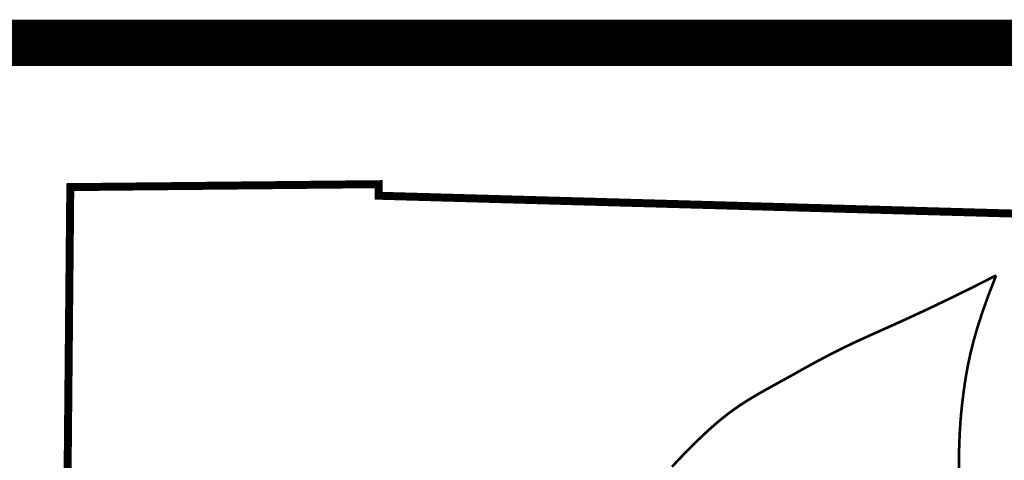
# Model space of a CAD drawing. Extents: x -2.9 to 5.6, y -8 to 3.
# Tile 133 of 140: x 3.654 to 4.508, y -5.885 to -5.503. Entities that reach past the tile are written whole.
import ezdxf

# ---------------------------------------------------------------- set-up
doc = ezdxf.new("R2010")
doc.units = 0
doc.header["$MEASUREMENT"] = 0
for name, color, linetype in [('BELMONT-BORDER', 5, 'CONTINUOUS'), ('BORDER', 7, 'CONTINUOUS'), ('FACE', 160, 'CONTINUOUS')]:
    doc.layers.add(name, color=color, linetype=linetype)

msp = doc.modelspace()

# ---------------------------------------------------------------- linework, layer by layer
at = {"layer": 'BELMONT-BORDER', "color": 5, "const_width": 0.00691}
msp.add_lwpolyline([(3.68947, -6.58327), (3.69827, -5.64785), (3.9656, -5.64529), (3.96573, -5.65532), (4.78098, -5.67823), (4.78105, -5.66402), (4.93144, -5.667)], dxfattribs=at)
at = {"layer": 'BORDER', "const_width": 0.04}
msp.add_lwpolyline([(-2.39724, -5.52269), (5.10276, -5.52269)], dxfattribs=at)
at = {"layer": 'FACE', "color": 5, "const_width": 0.0023}
for points in [[(4.5011, -5.72447), (4.47842, -5.73589), (4.45845, -5.74568), (4.44088, -5.75405), (4.42544, -5.76122), (4.41183, -5.7674), (4.39978, -5.7728), (4.38898, -5.77765), (4.37916, -5.78215), (4.37007, -5.78648), (4.3616, -5.7907), (4.35366, -5.79478), (4.3462, -5.79875), (4.33914, -5.8026), (4.3324, -5.80633), (4.32591, -5.80995), (4.31961, -5.81346), (4.31342, -5.81688), (4.30733, -5.82022), (4.30135, -5.82354), (4.29548, -5.82688), (4.28972, -5.83026), (4.28406, -5.83374), (4.27851, -5.83735), (4.27306, -5.84114), (4.26772, -5.84512), (4.26248, -5.84929), (4.25736, -5.8536), (4.25233, -5.85804), (4.24742, -5.86257), (4.24261, -5.86716), (4.23791, -5.87178), (4.23331, -5.8764), (4.22881, -5.88101), (4.2244, -5.88564), (4.22004, -5.89035)], [(4.5011, -5.72447), (4.49469, -5.74095), (4.4894, -5.75573), (4.4851, -5.769), (4.48165, -5.78096), (4.47893, -5.7918), (4.4768, -5.80171), (4.47512, -5.81089), (4.47376, -5.81952), (4.47262, -5.82779), (4.47165, -5.83581), (4.47084, -5.84366), (4.47019, -5.85145), (4.46968, -5.85928), (4.4693, -5.86722), (4.46903, -5.87539), (4.46887, -5.88387), (4.46879, -5.89273)]]:
    msp.add_lwpolyline(points, dxfattribs=at)

doc.saveas('drawing.dxf')
